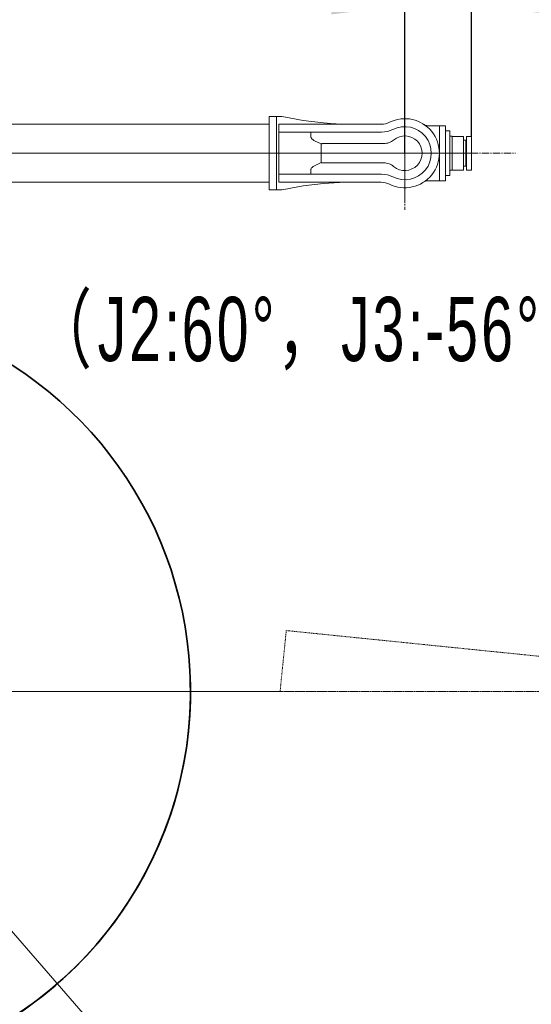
# Model space of a CAD drawing. Header units: millimetres. Extents: x 14751 to 23661, y -2885 to 3415.
# Tile 6 of 19: x 17518 to 18355, y 375 to 1985. Entities that reach past the tile are written whole.
import ezdxf

# ---------------------------------------------------------------- set-up
doc = ezdxf.new("R2010")
doc.units = ezdxf.units.MM
doc.header["$PDSIZE"] = -5
doc.linetypes.add('点画线', pattern=[18, 12, -2, 2, -2])
doc.linetypes.add('虚线', pattern=[2, 1, -1])
doc.layers.get('0').update_dxf_attribs({"lineweight": 35})
for name, color, linetype, lineweight in [('中心线层', 1, '点画线', 18), ('尺寸线层', 7, 'Continuous', 18), ('粗实线层', 7, 'Continuous', 35), ('细实线层', 7, 'Continuous', 18), ('虚线层', 6, '虚线', 18)]:
    doc.layers.add(name, color=color, linetype=linetype, lineweight=lineweight)
doc.styles.add('标准', font='txt', dxfattribs={"width": 0.667})
doc.dimstyles.new('标准', dxfattribs={"dimscale": 30, "dimtxt": 3.5, "dimasz": 4, "dimexe": 2, "dimexo": 0, "dimtad": 1, "dimdsep": 46, "dimtxsty": '标准', "dimblk": '_CAXARROW', "dimcen": 0, "dimdle": 6, "dimazin": 2, "dimtfac": 0.707107, "dimtdec": 3, "dimtmove": 2, "dimatfit": 3, "dimfxl": 1, "dimfrac": 2, "dimtolj": 1, "dimarcsym": 1})

# ---------------------------------------------------------------- blocks, each defined once
blk = doc.blocks.new('3214324')
at = {"layer": '虚线层', "color": 3}
for p, q in [((0, 0), (984, 100)), ((0, 100), (0, 0))]:
    blk.add_line(p, q, dxfattribs=at)
at = {"layer": '虚线层', "color": 1}
blk.add_line((984, 100), (0, 100), dxfattribs=at)
blk = doc.blocks.new('_CAXARROW')
blk.add_hatch(color=0).paths.add_polyline_path([(0, 0), (-1, 0.125), (-1, -0.125)], flags=0)
blk = doc.blocks.new('*D22')
at = {"layer": 'Defpoints', "color": 0, "transparency": 16777216}
for p in [(17164.5, 2008.6), (17164.5, 1766.7), (18148.5, 1766.7)]:
    blk.add_point(p, dxfattribs=at)
at = {"layer": '尺寸线层', "color": 0, "linetype": 'Continuous', "lineweight": -2, "transparency": 16777216}
for p, q in [((17164.5, 1766.7), (17164.5, 2068.6)), ((18148.5, 1766.7), (18148.5, 2068.6)), ((18028.5, 2008.6), (17284.5, 2008.6))]:
    blk.add_line(p, q, dxfattribs=at)
at = {"layer": '尺寸线层', "color": 0, "lineweight": -2, "transparency": 16777216, "xscale": 120, "yscale": 120, "zscale": 120, "rotation": 180}
blk.add_blockref('_CAXARROW', (17164.5, 2008.6), dxfattribs=at)
at = {"layer": '尺寸线层', "color": 0, "lineweight": -2, "transparency": 16777216, "xscale": 120, "yscale": 120, "zscale": 120}
blk.add_blockref('_CAXARROW', (18148.5, 2008.6), dxfattribs=at)
at = {"layer": '尺寸线层', "color": 0, "transparency": 16777216, "insert": (17656.5, 2079.8), "char_height": 105, "attachment_point": 5, "style": '标准', "bg_fill": 3, "box_fill_scale": 1.1, "bg_fill_color": 256, "bg_fill_true_color": 13158600, "bg_fill_transparency": 0}
blk.add_mtext('\\A1;980', dxfattribs=at)
blk = doc.blocks.new('*D34')
at = {"layer": 'Defpoints', "color": 0, "transparency": 16777216}
for p in [(18257.5, 2010), (18148.5, 1859.2), (18257.5, 1793.9)]:
    blk.add_point(p, dxfattribs=at)
at = {"layer": '尺寸线层', "color": 0, "linetype": 'Continuous', "lineweight": -2, "transparency": 16777216}
for p, q in [((18148.5, 1859.2), (18148.5, 2070)), ((18257.5, 1793.9), (18257.5, 2070)), ((18028.5, 2010), (17908.5, 2010)), ((18148.5, 2010), (18257.5, 2010)), ((18377.5, 2010), (18497.5, 2010))]:
    blk.add_line(p, q, dxfattribs=at)
at = {"layer": '尺寸线层', "color": 0, "lineweight": -2, "transparency": 16777216, "xscale": 120, "yscale": 120, "zscale": 120}
blk.add_blockref('_CAXARROW', (18148.5, 2010), dxfattribs=at)
at = {"layer": '尺寸线层', "color": 0, "lineweight": -2, "transparency": 16777216, "xscale": 120, "yscale": 120, "zscale": 120, "rotation": 180}
blk.add_blockref('_CAXARROW', (18257.5, 2010), dxfattribs=at)
at = {"layer": '尺寸线层', "color": 0, "transparency": 16777216, "insert": (18397.8, 2113.5), "char_height": 105, "attachment_point": 5, "style": '标准', "bg_fill": 3, "box_fill_scale": 1.1, "bg_fill_color": 256, "bg_fill_true_color": 13158600, "bg_fill_transparency": 0}
blk.add_mtext('\\A1;109', dxfattribs=at)

msp = doc.modelspace()

# ---------------------------------------------------------------- linework, layer by layer
at = {"layer": '中心线层'}
for p, q in [((18148.451, 1691.229), (18148.451, 1842.229)), ((17104.427, 1766.729), (18329.463, 1766.729)), ((18072.951, 1766.729), (18223.951, 1766.729)), ((15394.619, 886.729), (18934.283, 886.729))]:
    msp.add_line(p, q, dxfattribs=at)
at = {"layer": '尺寸线层'}
msp.add_line((17164.451, 886.729), (17676.177, 298.056), dxfattribs=at)
at = {"layer": '尺寸线层', "color": 3}
msp.add_line((17944.451, 886.729), (17164.451, 886.729), dxfattribs=at)
at = {"layer": '粗实线层', "color": 9}
for radius, start, end in [(1769.068, 311, 150), (633.47, 282.073446, 61.822492)]:
    msp.add_arc((17164.451, 886.729), radius, start, end, dxfattribs=at)
at = {"layer": '粗实线层'}
msp.add_arc((17164.451, 886.729), 633.47, 282.073446, 1.822492, dxfattribs=at)
at = {"layer": '细实线层', "color": 7, "linetype": 'Continuous'}
for p, q in [((18185.831, 1811.729), (18214.951, 1811.729)), ((18204.951, 1811.729), (18204.951, 1721.729)), ((18214.951, 1721.729), (18214.951, 1811.729)), ((18214.951, 1803.029), (18215.151, 1803.229)), ((18215.151, 1803.229), (18221.751, 1803.229)), ((18221.951, 1803.029), (18221.751, 1803.229)), ((18221.951, 1803.029), (18221.951, 1730.429)), ((18221.951, 1794.729), (18225.951, 1794.729)), ((18225.951, 1794.729), (18225.951, 1738.729)), ((18225.951, 1794.229), (18244.251, 1794.229)), ((18244.451, 1794.029), (18244.251, 1794.229)), ((18244.451, 1794.029), (18244.451, 1739.429)), ((18244.451, 1787.979), (18248.251, 1787.979)), ((18248.451, 1787.779), (18248.251, 1787.979)), ((18248.451, 1787.779), (18248.451, 1745.679)), ((18249.751, 1794.229), (18249.451, 1793.929)), ((18249.451, 1793.929), (18249.451, 1739.529)), ((18257.151, 1794.229), (18249.751, 1794.229)), ((18257.451, 1793.929), (18257.151, 1794.229)), ((18257.451, 1739.529), (18257.451, 1793.929)), ((18248.451, 1782.229), (18249.451, 1782.229)), ((17994.625, 1732.327), (17994.625, 1739.158)), ((18011.781, 1751.3), (18000.907, 1746.229)), ((18014.523, 1750.886), (18114.49, 1750.886)), ((18225.951, 1739.229), (18244.251, 1739.229)), ((18244.451, 1739.429), (18244.251, 1739.229)), ((18244.451, 1745.479), (18248.251, 1745.479)), ((18248.451, 1745.679), (18248.251, 1745.479)), ((18248.451, 1751.229), (18249.451, 1751.229)), ((18249.451, 1739.529), (18249.751, 1739.229)), ((18249.751, 1739.229), (18257.151, 1739.229)), ((18257.451, 1739.529), (18257.151, 1739.229)), ((17942.451, 1732.327), (17996.738, 1732.327)), ((17996.738, 1732.327), (18110.444, 1732.327)), ((18214.951, 1730.429), (18215.151, 1730.229)), ((18215.151, 1730.229), (18221.751, 1730.229)), ((18221.951, 1730.429), (18221.751, 1730.229)), ((18221.951, 1738.729), (18225.951, 1738.729)), ((17926.451, 1719.229), (17468.651, 1719.229)), ((17946.223, 1706.729), (17926.451, 1706.729)), ((17946.223, 1706.729), (17938.451, 1706.729)), ((17942.451, 1719.229), (18110.032, 1719.229)), ((18032.956, 1718.734), (18032.731, 1718.51)), ((18043.273, 1719.192), (18041.654, 1719.178)), ((18045.017, 1719.17), (18044.701, 1719.165)), ((18046.083, 1719.186), (18045.019, 1719.171)), ((18046.167, 1719.187), (18046.083, 1719.186)), ((18214.951, 1721.729), (18185.831, 1721.729))]:
    msp.add_line(p, q, dxfattribs=at)
for points in [[(17946.223, 1706.729), (17947.279, 1706.757), (17950.578, 1707.209)], [(17950.579, 1707.209), (17982.421, 1713.244), (18015.226, 1717.26), (18032.731, 1718.509)]]:
    msp.add_lwpolyline(points, dxfattribs=at)
for centre, radius, start, end in [((18185.831, 1821.729), 10, 235.798681, 270), ((18110.444, 1690.979), 41.348, 63.355382, 89.999997), ((18050.861, 1322.156), 397.057, 91.094998, 91.328679), ((18052.412, 1249.292), 469.937, 90.901461, 91.114461), ((18051.557, 1286.702), 432.517, 90.908222, 91.097416), ((18052.36, 1232.25), 486.975, 90.564119, 90.863931), ((18110.032, 1689.229), 30, 63.631198, 89.999997), ((18185.831, 1711.729), 10, 89.999997, 124.201303)]:
    msp.add_arc(centre, radius, start, end, dxfattribs=at)
for points, knots in [([(18000.907, 1746.229), (18000.178, 1745.889), (17998.745, 1745.123), (17996.771, 1743.652), (17995.413, 1742.032), (17994.748, 1740.458), (17994.627, 1739.592), (17994.625, 1739.158)], [0, 0, 0, 0, 7214.93765351, 14523.31376514, 21992.09674709, 25831.69285072, 29721.75446641, 29721.75446641, 29721.75446641, 29721.75446641]), ([(18011.781, 1751.3), (18011.95, 1751.275), (18012.653, 1751.175), (18013.358, 1751.085), (18013.895, 1751.02)], [0, 0, 0, 0, 3365.89740807, 14056.367909, 14056.367909, 14056.367909, 14056.367909]), ([(18114.49, 1750.886), (18117.303, 1750.886), (18122.987, 1749.931), (18127.934, 1746.973), (18130.076, 1745.149)], [0, 0, 0, 0, 6743.90968317, 13487.69077739, 13487.69077739, 13487.69077739, 13487.69077739]), ([(18033.023, 1718.748), (18033.007, 1718.746), (18032.986, 1718.741), (18032.961, 1718.739), (18032.956, 1718.734)], [0, 0, 0, 0, 9606.11111246, 13768.86510209, 13768.86510209, 13768.86510209, 13768.86510209]), ([(18034.46, 1718.849), (18034.151, 1718.832), (18033.672, 1718.802), (18033.192, 1718.771), (18033.023, 1718.748)], [0, 0, 0, 0, 8881.64885528, 13767.2939061, 13767.2939061, 13767.2939061, 13767.2939061]), ([(18041.654, 1719.106), (18040.326, 1719.075), (18037.927, 1719.006), (18035.529, 1718.908), (18034.46, 1718.849)], [0, 0, 0, 0, 7614.86926849, 13752.01412629, 13752.01412629, 13752.01412629, 13752.01412629])]:
    msp.add_open_spline(points, degree=3, knots=knots, dxfattribs=at)
msp.add_open_spline([(18013.895, 1751.02), (18014.078, 1750.91), (18014.309, 1750.886), (18014.523, 1750.886)], degree=3, dxfattribs=at)

# ---------------------------------------------------------------- block references
at = {"layer": '粗实线层', "rotation": 354.1971803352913}
msp.add_blockref('3214324', (17944.451, 886.729), dxfattribs=at)

# ---------------------------------------------------------------- texts
at = {"layer": '尺寸线层', "insert": (17540.908, 1531.797), "char_height": 105, "width": 1036.518, "attachment_point": 1, "line_spacing_factor": 1.15057, "style": '标准'}
msp.add_mtext('\\T1.1;（J2:60%%D，J3:-56%%D）', dxfattribs=at)

# ---------------------------------------------------------------- next in the draw order: dimensions: what is measured, and where the dimension line sits
at = {"layer": '尺寸线层'}
dim = msp.add_linear_dim(base=(17164.451, 2008.551), p1=(18148.451, 1766.729), p2=(17164.451, 1766.729), text='980', dimstyle='标准', override={"dimsah": 1, "dimtfill": 1, "dimtzin": 8}, dxfattribs=at)
dim.commit()
dim.dimension.update_dxf_attribs({"geometry": '*D22', "text_midpoint": (17656.451, 2079.801)})

# ---------------------------------------------------------------- next in the draw order: linework, layer by layer
at = {"layer": '中心线层'}
for p, q in [((18148.451, 1859.229), (18148.451, 1674.229)), ((17330.773, 1766.729), (18257.451, 1766.729))]:
    msp.add_line(p, q, dxfattribs=at)
at = {"layer": '细实线层', "color": 7, "linetype": 'Continuous'}
for p, q in [((17946.223, 1826.729), (17926.451, 1826.729)), ((17926.451, 1706.729), (17926.451, 1826.729)), ((17946.223, 1826.729), (17938.451, 1826.729)), ((17938.451, 1706.729), (17938.451, 1826.729)), ((17938.451, 1706.729), (17938.451, 1826.729)), ((17982.42, 1820.214), (17950.579, 1826.249)), ((17926.451, 1814.229), (17468.651, 1814.229)), ((17942.451, 1814.229), (18110.032, 1814.229)), ((18032.731, 1814.949), (18032.956, 1814.724)), ((18044.715, 1814.293), (18045.012, 1814.288)), ((18046.08, 1814.272), (18045.014, 1814.288)), ((18046.174, 1814.271), (18046.08, 1814.272)), ((17994.625, 1801.131), (17942.451, 1801.131)), ((18110.444, 1801.131), (17994.625, 1801.131)), ((17994.625, 1794.3), (17994.625, 1801.131)), ((18000.907, 1787.229), (18011.781, 1782.158)), ((18011.781, 1782.158), (18011.781, 1751.3)), ((18114.49, 1782.572), (18014.523, 1782.572))]:
    msp.add_line(p, q, dxfattribs=at)
at = {"layer": '细实线层'}
msp.add_line((17942.451, 1814.229), (17942.451, 1719.229), dxfattribs=at)
at = {"layer": '细实线层', "color": 7, "linetype": 'Continuous'}
for points in [[(17950.578, 1826.249), (17947.279, 1826.701), (17946.223, 1826.729)], [(18032.731, 1814.949), (18015.226, 1816.198), (17982.42, 1820.214)]]:
    msp.add_lwpolyline(points, dxfattribs=at)
for centre, radius, start, end in [((18148.451, 1766.729), 56.5, 243.631198, 116.368796), ((18036.277, 1853.563), 38.993, 265.898775, 266.499925), ((18038.365, 1886.92), 72.416, 266.461981, 266.888278), ((18051.744, 2256.684), 442.446, 268.905576, 269.08964), ((18052.446, 2285.869), 471.64, 268.888404, 269.097109), ((18052.222, 2295.553), 481.318, 269.141773, 269.445665), ((18110.032, 1844.229), 30, 269.999997, 296.368796), ((18110.444, 1842.479), 41.348, 269.999997, 296.644611), ((18148.451, 1766.729), 43.402, 243.355382, 116.644611), ((18148.451, 1766.729), 28.343, 229.586091, 130.413884)]:
    msp.add_arc(centre, radius, start, end, dxfattribs=at)
for points, knots in [([(18032.956, 1814.724), (18032.961, 1814.719), (18032.986, 1814.717), (18033.031, 1814.708), (18033.107, 1814.701), (18033.165, 1814.695), (18033.199, 1814.692)], [0, 0, 0, 0, 2155.10622942, 7125.89389785, 14890.54681625, 25365.64716478, 25365.64716478, 25365.64716478, 25365.64716478]), ([(18033.199, 1814.692), (18033.22, 1814.69), (18033.316, 1814.682), (18033.412, 1814.674), (18033.488, 1814.669)], [0, 0, 0, 0, 3094.22551139, 14305.66986139, 14305.66986139, 14305.66986139, 14305.66986139]), ([(18034.434, 1814.611), (18035.481, 1814.553), (18037.831, 1814.456), (18040.182, 1814.386), (18041.485, 1814.356)], [0, 0, 0, 0, 6367.6105452, 14284.37439842, 14284.37439842, 14284.37439842, 14284.37439842]), ([(18041.485, 1814.356), (18041.634, 1814.352), (18042.237, 1814.34), (18042.84, 1814.327), (18043.294, 1814.318)], [0, 0, 0, 0, 3527.75520521, 14258.86106701, 14258.86106701, 14258.86106701, 14258.86106701]), ([(17994.625, 1794.3), (17994.626, 1793.867), (17994.748, 1793.001), (17995.413, 1791.427), (17996.771, 1789.806), (17998.745, 1788.335), (18000.178, 1787.569), (18000.907, 1787.229)], [0, 0, 0, 0, 3963.244682, 7875.05203369, 15484.5478472, 22930.59026054, 30281.43907897, 30281.43907897, 30281.43907897, 30281.43907897]), ([(18130.076, 1788.309), (18127.934, 1786.485), (18122.987, 1783.527), (18117.303, 1782.573), (18114.49, 1782.572)], [0, 0, 0, 0, 6848.44694687, 13696.95034983, 13696.95034983, 13696.95034983, 13696.95034983]), ([(18013.895, 1782.438), (18013.713, 1782.416), (18013.008, 1782.328), (18012.303, 1782.238), (18011.781, 1782.158)], [0, 0, 0, 0, 3660.85121987, 14228.78695753, 14228.78695753, 14228.78695753, 14228.78695753])]:
    msp.add_open_spline(points, degree=3, knots=knots, dxfattribs=at)
msp.add_open_spline([(18014.523, 1782.572), (18014.309, 1782.572), (18014.078, 1782.549), (18013.895, 1782.438)], degree=3, dxfattribs=at)

# ---------------------------------------------------------------- next in the draw order: dimensions: what is measured, and where the dimension line sits
at = {"layer": '尺寸线层', "color": 7}
dim = msp.add_linear_dim(base=(18257.451, 2009.958), p1=(18148.451, 1859.229), p2=(18257.451, 1793.929), dimstyle='标准', override={"dimsah": 1, "dimtfill": 1}, dxfattribs=at)
dim.commit()
dim.dimension.update_dxf_attribs({"geometry": '*D34', "text_midpoint": (18397.761, 2113.475), "dimtype": 160})

doc.saveas('drawing.dxf')
